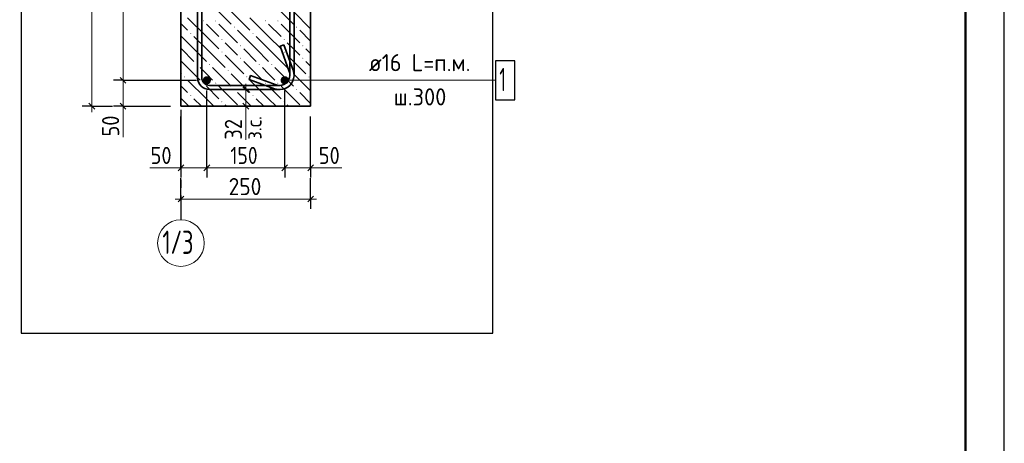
# Model space of a CAD drawing. Header units: millimetres. Extents: x 0 to 42000, y 0 to 29700.
# Tile 16 of 17: x 29348 to 42000, y 15883 to 21328. Entities that reach past the tile are written whole.
import ezdxf

# ---------------------------------------------------------------- set-up
doc = ezdxf.new("R2010")
doc.units = ezdxf.units.MM
doc.linetypes.add('______2', pattern=[270, 200, -70])
doc.linetypes.add('______5', pattern=[1100, 800, -100, 100, -100])
for name, color, linetype, lineweight in [('S1 Продольная арматура', 52, 'Continuous', 25), ('Standard', 7, 'Continuous', 25), ('Оси', 7, '______5', 13), ('Позиционная метка линия выноска', 7, 'Continuous', 13), ('Размерная выноска', 7, 'Continuous', 13), ('Хомут', 52, 'Continuous', 25)]:
    doc.layers.add(name, color=color, linetype=linetype, lineweight=lineweight)
doc.layers.add('ЖБ Пилон', color=7, linetype='______2', lineweight=13, true_color=0xa0a0a0)
doc.styles.add('ISOCPEUR', font='txt')

msp = doc.modelspace()

# ---------------------------------------------------------------- hatches: boundary and pattern name
at = {"layer": 'S1 Продольная арматура', "linetype": 'Continuous', "lineweight": 18, "transparency": 33554687}
for points in [[(31806, 20549), (31802, 20569), (31791, 20587), (31773, 20598), (31753, 20602), (31732, 20598), (31715, 20587), (31704, 20569), (31699, 20549), (31704, 20529), (31715, 20511), (31732, 20500), (31753, 20496), (31773, 20500), (31791, 20511), (31802, 20529)], [(32806, 20549), (32802, 20569), (32791, 20587), (32773, 20598), (32753, 20602), (32732, 20598), (32715, 20587), (32704, 20569), (32699, 20549), (32704, 20529), (32715, 20511), (32732, 20500), (32753, 20496), (32773, 20500), (32791, 20511), (32802, 20529)]]:
    msp.add_hatch(color=7, dxfattribs=at).paths.add_polyline_path(points)
at = {"layer": 'ЖБ Пилон', "linetype": 'Continuous', "lineweight": 18, "transparency": 33554687}
for points in [[(31700, 21312), (31706, 21319), (31713, 21312), (31706, 21306)], [(31860, 21312), (31866, 21319), (31873, 21312), (31866, 21306)], [(32500, 21312), (32506, 21319), (32513, 21312), (32506, 21306)], [(32660, 21312), (32666, 21319), (32673, 21312), (32666, 21306)], [(31540, 21152), (31546, 21159), (31553, 21152), (31546, 21146)], [(32100, 21232), (32106, 21239), (32113, 21232), (32106, 21226)], [(32340, 21152), (32346, 21159), (32353, 21152), (32346, 21146)], [(32900, 21232), (32906, 21239), (32913, 21232), (32906, 21226)], [(31940, 21072), (31946, 21079), (31953, 21072), (31946, 21066)], [(32740, 21072), (32746, 21079), (32753, 21072), (32746, 21066)], [(31940, 20912), (31946, 20919), (31953, 20912), (31946, 20906)], [(32180, 20992), (32186, 20999), (32193, 20992), (32186, 20986)], [(32740, 20912), (32746, 20919), (32753, 20912), (32746, 20906)], [(32980, 20992), (32986, 20999), (32993, 20992), (32986, 20986)], [(31620, 20752), (31626, 20759), (31633, 20752), (31626, 20746)], [(31780, 20752), (31786, 20759), (31793, 20752), (31786, 20746)], [(32180, 20832), (32186, 20839), (32193, 20832), (32186, 20826)], [(32420, 20752), (32426, 20759), (32433, 20752), (32426, 20746)], [(32580, 20752), (32586, 20759), (32593, 20752), (32586, 20746)], [(32980, 20832), (32986, 20839), (32993, 20832), (32986, 20826)], [(32020, 20672), (32026, 20679), (32033, 20672), (32026, 20666)], [(32820, 20672), (32826, 20679), (32833, 20672), (32826, 20666)], [(31460, 20592), (31466, 20599), (31473, 20592), (31466, 20586)], [(31700, 20512), (31706, 20519), (31713, 20512), (31706, 20506)], [(31860, 20512), (31866, 20519), (31873, 20512), (31866, 20506)], [(32260, 20592), (32266, 20599), (32273, 20592), (32266, 20586)], [(32500, 20512), (32506, 20519), (32513, 20512), (32506, 20506)], [(32660, 20512), (32666, 20519), (32673, 20512), (32666, 20506)], [(33060, 20592), (33066, 20599), (33073, 20592), (33066, 20586)], [(32100, 20432), (32106, 20439), (32113, 20432), (32106, 20426)], [(32900, 20432), (32906, 20439), (32913, 20432), (32906, 20426)], [(31540, 20352), (31546, 20359), (31553, 20352), (31546, 20346)], [(31940, 20272), (31946, 20279), (31953, 20272), (31946, 20266)], [(32340, 20352), (32346, 20359), (32353, 20352), (32346, 20346)], [(32740, 20272), (32746, 20279), (32753, 20272), (32746, 20266)]]:
    msp.add_hatch(color=7, dxfattribs=at).paths.add_polyline_path(points, flags=16)

# ---------------------------------------------------------------- linework, layer by layer
at = {"layer": 'S1 Продольная арматура', "color": 7, "linetype": 'Continuous', "lineweight": 25, "transparency": 33554687}
msp.add_lwpolyline([(35461, 20299), (35711, 20299), (35711, 20799), (35461, 20799), (35461, 20299)], dxfattribs=at)
at = {"layer": 'Standard', "color": 7, "linetype": 'Continuous', "lineweight": 35, "transparency": 33554687}
for p, q in [((41500, 27600), (41500, 20500)), ((41500, 27200), (41500, 20100))]:
    msp.add_line(p, q, dxfattribs=at)
at = {"layer": 'Standard', "color": 7, "linetype": 'Continuous', "lineweight": 13, "transparency": 33554687}
for p, q in [((30276, 25882), (30276, 20216)), ((30676, 22549), (30676, 20549)), ((30676, 20549), (30676, 20216)), ((32253, 20429), (32253, 20504)), ((32253, 20429), (32253, 20216)), ((30276, 20216), (30276, 20141)), ((30676, 20216), (30676, 20141)), ((32253, 20216), (32253, 20141)), ((31419, 19423), (31344, 19423)), ((31419, 19423), (31753, 19423)), ((31753, 19423), (32753, 19423)), ((32753, 19423), (33086, 19423)), ((33086, 19423), (33161, 19423)), ((31419, 19023), (31344, 19023)), ((31419, 19023), (33086, 19023)), ((33086, 19023), (33161, 19023))]:
    msp.add_line(p, q, dxfattribs=at)
at = {"layer": 'Standard', "color": 7, "linetype": 'Continuous', "lineweight": -3, "transparency": 33554687}
for p, q in [((30676, 20549), (30551, 20549)), ((30676, 20549), (30801, 20549)), ((30676, 20549), (31619, 20549)), ((32253, 20429), (32128, 20429)), ((32253, 20429), (32378, 20429)), ((30276, 20216), (30151, 20216)), ((30276, 20216), (30401, 20216)), ((30276, 20216), (30542, 20216)), ((30676, 20216), (30551, 20216)), ((30676, 20216), (30801, 20216)), ((30676, 20216), (31286, 20216)), ((32253, 20216), (32128, 20216)), ((32253, 20216), (32378, 20216)), ((31419, 19423), (31419, 19548)), ((31753, 19423), (31753, 19548)), ((32753, 19423), (32753, 19548)), ((33086, 19423), (33086, 19548)), ((31419, 19423), (31419, 19298)), ((31753, 19423), (31753, 19298)), ((32753, 19423), (32753, 19298)), ((33086, 19423), (33086, 19298)), ((31419, 19023), (31419, 19290)), ((33086, 19023), (33086, 19290)), ((31419, 19023), (31419, 19148)), ((33086, 19023), (33086, 19148)), ((31419, 19023), (31419, 18898)), ((33086, 19023), (33086, 18898))]:
    msp.add_line(p, q, dxfattribs=at)
at = {"layer": 'Standard', "color": 7, "linetype": 'Continuous', "lineweight": 25, "transparency": 33554687}
for p, q in [((30638, 20587), (30713, 20512)), ((32215, 20467), (32290, 20392)), ((30238, 20253), (30313, 20178)), ((30638, 20253), (30713, 20178)), ((32215, 20253), (32290, 20178)), ((31382, 19386), (31457, 19461)), ((31715, 19386), (31790, 19461)), ((32715, 19386), (32790, 19461)), ((33049, 19386), (33124, 19461)), ((31382, 18986), (31457, 19061)), ((33049, 18986), (33124, 19061))]:
    msp.add_line(p, q, dxfattribs=at)
msp.add_lwpolyline([(0, 0), (42000, 0), (42000, 29700), (0, 29700), (0, 0)], close=True, dxfattribs=at)
at = {"layer": 'Standard', "color": 7, "linetype": 'Continuous', "lineweight": 50, "transparency": 33554687}
msp.add_lwpolyline([(2000, 29200), (41500, 29200), (41500, 500), (2000, 500), (2000, 29200)], close=True, dxfattribs=at)
at = {"layer": 'Standard', "color": 7, "linetype": 'Continuous', "lineweight": 13, "transparency": 33554687}
msp.add_lwpolyline([(41500, 29200), (23000, 29200), (23000, 6000), (41500, 6000), (41500, 29200)], dxfattribs=at)
at = {"layer": 'Standard', "color": 254, "linetype": 'Continuous', "lineweight": 25, "true_color": 0xc4c4ff, "transparency": 33554687}
msp.add_lwpolyline([(29367, 17297), (35429, 17297), (35429, 29158), (29367, 29158), (29367, 17297)], dxfattribs=at)
at = {"layer": 'Standard', "color": 7, "linetype": 'Continuous', "lineweight": -3, "transparency": 33554687}
for points in [[(31753, 19423), (31753, 19440), (31753, 19440), (31753, 19440), (31753, 19440), (31753, 20143), (31753, 20143), (31753, 20416)], [(32753, 19423), (32753, 19440), (32753, 19440), (32753, 20416)], [(31419, 19423), (31419, 19440), (31419, 19440), (31419, 19440), (31419, 19440), (31419, 19833), (31419, 19833), (31419, 20082)], [(33086, 19423), (33086, 19440), (33086, 19440), (33086, 20082)]]:
    msp.add_lwpolyline(points, dxfattribs=at)
at = {"layer": 'ЖБ Пилон', "color": 7, "linetype": 'Continuous', "lineweight": 35, "transparency": 33554687}
for p, q in [((31419, 26882), (31419, 20216)), ((33086, 20216), (33086, 26882)), ((31419, 20216), (33086, 20216))]:
    msp.add_line(p, q, dxfattribs=at)
at = {"layer": 'ЖБ Пилон', "color": 9, "linetype": 'Continuous', "lineweight": 18, "true_color": 0xc7c7c7, "transparency": 33554687}
for p, q in [((31826, 21512), (32066, 21272)), ((32626, 21512), (32866, 21272)), ((32066, 21432), (32306, 21192)), ((32866, 21432), (33086, 21212)), ((31419, 21279), (31506, 21192)), ((31746, 21112), (31506, 21352)), ((31746, 21272), (31906, 21112)), ((31906, 21272), (32146, 21032)), ((32546, 21112), (32306, 21352)), ((32546, 21272), (32706, 21112)), ((32706, 21272), (32946, 21032)), ((32386, 20952), (32146, 21192)), ((33086, 21052), (32946, 21192)), ((31586, 20952), (31419, 21119)), ((31586, 21112), (31746, 20952)), ((31746, 21112), (31906, 20952)), ((32066, 20952), (31986, 21032)), ((32386, 21112), (32546, 20952)), ((32546, 21112), (32706, 20952)), ((32866, 20952), (32786, 21032)), ((31426, 20952), (31586, 20792)), ((31586, 20952), (31746, 20792)), ((31746, 20952), (31986, 20712)), ((32146, 20872), (32066, 20952)), ((32226, 20952), (32386, 20792)), ((32386, 20952), (32546, 20792)), ((32546, 20952), (32786, 20712)), ((32946, 20872), (32866, 20952)), ((33026, 20952), (33086, 20892)), ((31426, 20792), (31666, 20552)), ((31986, 20872), (32226, 20632)), ((32226, 20792), (32466, 20552)), ((32786, 20872), (33026, 20632)), ((33026, 20792), (33086, 20732)), ((31419, 20639), (31426, 20632)), ((31746, 20632), (31666, 20712)), ((31826, 20552), (31746, 20632)), ((31826, 20712), (32066, 20472)), ((32066, 20632), (32306, 20392)), ((32546, 20632), (32466, 20712)), ((32626, 20552), (32546, 20632)), ((32626, 20712), (32866, 20472)), ((32866, 20632), (33086, 20412)), ((31746, 20312), (31506, 20552)), ((32546, 20312), (32306, 20552)), ((31419, 20479), (31506, 20392)), ((31746, 20472), (31906, 20312)), ((31906, 20472), (32146, 20232)), ((32323, 20216), (32146, 20392)), ((32546, 20472), (32706, 20312)), ((32706, 20472), (32946, 20232)), ((33086, 20252), (32946, 20392)), ((31523, 20216), (31419, 20319)), ((31586, 20312), (31683, 20216)), ((31746, 20312), (31843, 20216)), ((32386, 20312), (32483, 20216)), ((32546, 20312), (32643, 20216)), ((32003, 20216), (31986, 20232)), ((32803, 20216), (32786, 20232))]:
    msp.add_line(p, q, dxfattribs=at)
at = {"layer": 'Оси', "color": 8, "linetype": '______5', "lineweight": -3, "transparency": 33554687}
msp.add_line((31419, 20168), (31419, 18757), dxfattribs=at)
at = {"layer": 'Оси', "color": 7, "linetype": 'Continuous', "lineweight": 13, "transparency": 33554687}
msp.add_circle((31419, 18457), 300, dxfattribs=at)
at = {"layer": 'Позиционная метка линия выноска', "color": 7, "linetype": 'Continuous', "lineweight": 13, "transparency": 33554687}
msp.add_line((32753, 20549), (35461, 20549), dxfattribs=at)
at = {"layer": 'Размерная выноска', "color": 7, "linetype": 'Continuous', "lineweight": 13, "transparency": 33554687}
for p, q in [((30676, 20216), (30676, 19816)), ((32253, 20216), (32253, 19785)), ((31419, 19423), (31019, 19423)), ((33486, 19423), (33086, 19423))]:
    msp.add_line(p, q, dxfattribs=at)
at = {"layer": 'Хомут', "color": 7, "linetype": 'Continuous', "lineweight": 35, "transparency": 33554687}
for points in [[(32743, 21005), (32862, 20678), (32865, 20671), (32867, 20663), (32868, 20656), (32870, 20648), (32871, 20641), (32872, 20633), (32873, 20625), (32873, 20618), (32873, 20607), (32868, 20574), (32857, 20540), (32840, 20509), (32818, 20484), (32793, 20462), (32761, 20445), (32728, 20434), (32695, 20429), (31783, 20429), (31755, 20433), (31727, 20442), (31700, 20457), (31679, 20475), (31661, 20497), (31646, 20523), (31637, 20551), (31633, 20579), (31633, 24519)], [(32743, 21005), (32862, 20678), (32865, 20671), (32867, 20663), (32868, 20656), (32870, 20648), (32871, 20641), (32872, 20633), (32873, 20625), (32873, 20618), (32873, 20607), (32868, 20574), (32857, 20540), (32840, 20509), (32818, 20484), (32793, 20462), (32761, 20445), (32728, 20434), (32695, 20429), (31783, 20429), (31755, 20433), (31727, 20442), (31700, 20457), (31679, 20475), (31661, 20497), (31646, 20523), (31637, 20551), (31633, 20579), (31633, 24519)], [(32743, 21005), (32862, 20678), (32865, 20671), (32867, 20663), (32868, 20656), (32870, 20648), (32871, 20641), (32872, 20633), (32873, 20625), (32873, 20618), (32873, 20607), (32868, 20574), (32857, 20540), (32840, 20509), (32818, 20484), (32793, 20462), (32761, 20445), (32728, 20434), (32695, 20429), (31783, 20429), (31755, 20433), (31727, 20442), (31700, 20457), (31679, 20475), (31661, 20497), (31646, 20523), (31637, 20551), (31633, 20579), (31633, 24519)], [(31686, 24516), (31686, 20582), (31689, 20564), (31695, 20545), (31705, 20527), (31717, 20513), (31731, 20501), (31748, 20491), (31767, 20485), (31786, 20482), (32691, 20482), (32715, 20486), (32740, 20494), (32762, 20506), (32780, 20521), (32796, 20540), (32808, 20562), (32816, 20586), (32819, 20611), (32819, 20617), (32819, 20622), (32819, 20628), (32818, 20633), (32817, 20639), (32816, 20644), (32815, 20650), (32814, 20655), (32812, 20660), (32693, 20987), (32743, 21005)], [(31686, 24516), (31686, 20582), (31689, 20564), (31695, 20545), (31705, 20527), (31717, 20513), (31731, 20501), (31748, 20491), (31767, 20485), (31786, 20482), (32691, 20482), (32715, 20486), (32740, 20494), (32762, 20506), (32780, 20521), (32796, 20540), (32808, 20562), (32816, 20586), (32819, 20611), (32819, 20617), (32819, 20622), (32819, 20628), (32818, 20633), (32817, 20639), (32816, 20644), (32815, 20650), (32814, 20655), (32812, 20660), (32693, 20987), (32743, 21005)], [(31686, 24516), (31686, 20582), (31689, 20564), (31695, 20545), (31705, 20527), (31717, 20513), (31731, 20501), (31748, 20491), (31767, 20485), (31786, 20482), (32691, 20482), (32715, 20486), (32740, 20494), (32762, 20506), (32780, 20521), (32796, 20540), (32808, 20562), (32816, 20586), (32819, 20611), (32819, 20617), (32819, 20622), (32819, 20628), (32818, 20633), (32817, 20639), (32816, 20644), (32815, 20650), (32814, 20655), (32812, 20660), (32693, 20987), (32743, 21005)], [(32873, 24519), (32873, 20607), (32868, 20574), (32857, 20540), (32840, 20509), (32818, 20484), (32793, 20462), (32761, 20445), (32728, 20434), (32695, 20429), (32684, 20429), (32677, 20429), (32669, 20430), (32661, 20431), (32654, 20432), (32646, 20433), (32639, 20435), (32631, 20437), (32624, 20440), (32297, 20559), (32315, 20609), (32642, 20490), (32647, 20488), (32652, 20487), (32658, 20485), (32663, 20484), (32668, 20484), (32674, 20483), (32679, 20483), (32685, 20482), (32691, 20482), (32715, 20486), (32740, 20494), (32762, 20506), (32780, 20521), (32796, 20540), (32808, 20562), (32816, 20586), (32819, 20611), (32819, 24516)], [(32873, 24519), (32873, 20607), (32868, 20574), (32857, 20540), (32840, 20509), (32818, 20484), (32793, 20462), (32761, 20445), (32728, 20434), (32695, 20429), (32684, 20429), (32677, 20429), (32669, 20430), (32661, 20431), (32654, 20432), (32646, 20433), (32639, 20435), (32631, 20437), (32624, 20440), (32297, 20559), (32315, 20609), (32642, 20490), (32647, 20488), (32652, 20487), (32658, 20485), (32663, 20484), (32668, 20484), (32674, 20483), (32679, 20483), (32685, 20482), (32691, 20482), (32715, 20486), (32740, 20494), (32762, 20506), (32780, 20521), (32796, 20540), (32808, 20562), (32816, 20586), (32819, 20611), (32819, 24516)], [(32873, 24519), (32873, 20607), (32868, 20574), (32857, 20540), (32840, 20509), (32818, 20484), (32793, 20462), (32761, 20445), (32728, 20434), (32695, 20429), (32684, 20429), (32677, 20429), (32669, 20430), (32661, 20431), (32654, 20432), (32646, 20433), (32639, 20435), (32631, 20437), (32624, 20440), (32297, 20559), (32315, 20609), (32642, 20490), (32647, 20488), (32652, 20487), (32658, 20485), (32663, 20484), (32668, 20484), (32674, 20483), (32679, 20483), (32685, 20482), (32691, 20482), (32715, 20486), (32740, 20494), (32762, 20506), (32780, 20521), (32796, 20540), (32808, 20562), (32816, 20586), (32819, 20611), (32819, 24516)]]:
    msp.add_lwpolyline(points, dxfattribs=at)

# ---------------------------------------------------------------- texts
at = {"layer": 'S1 Продольная арматура', "color": 7, "linetype": 'Continuous', "lineweight": 13, "transparency": 33554687, "attachment_point": 7, "style": 'ISOCPEUR'}
for s, insert, char_height, width in [('\\W0.94;ø16 L=п.м. ', (33835, 20666), 220, 1599.15), ('\\W0.56;1', (35511, 20409), 300, 233.34), ('\\W0.95;ш.300 ', (34154, 20226), 220, 962.14)]:
    msp.add_mtext(s, dxfattribs=dict(at, insert=insert, char_height=char_height, width=width))
at = {"layer": 'Standard', "color": 7, "linetype": 'Continuous', "lineweight": 18, "transparency": 33554687, "insert": (32456, 19787), "char_height": 200, "width": 459.94, "attachment_point": 7, "rotation": 90, "style": 'ISOCPEUR'}
msp.add_mtext('\\W0.90;з.с.', dxfattribs=at)
at = {"layer": 'Standard', "color": 7, "linetype": 'Continuous', "lineweight": 25, "transparency": 33554687, "char_height": 220, "attachment_point": 7, "rotation": 90, "style": 'ISOCPEUR'}
for s, insert, width in [('\\W0.87;50', (30626, 19826), 403.92), ('\\W0.87;32', (32203, 19786), 403.93)]:
    msp.add_mtext(s, dxfattribs=dict(at, insert=insert, width=width))
at = {"layer": 'Standard', "color": 7, "linetype": 'Continuous', "lineweight": 25, "transparency": 33554687, "char_height": 220, "attachment_point": 7, "style": 'ISOCPEUR'}
for s, insert, width in [('\\W0.87;50', (31029, 19473), 403.92), ('\\W0.83;150', (32055, 19473), 508.57), ('\\W0.87;50', (33190, 19473), 403.92), ('\\W0.91;250', (32033, 19073), 561.98)]:
    msp.add_mtext(s, dxfattribs=dict(at, insert=insert, width=width))
at = {"layer": 'Оси', "color": 7, "linetype": 'Continuous', "lineweight": 25, "transparency": 33554687, "insert": (31182, 18317), "char_height": 300, "width": 577.92, "attachment_point": 7, "style": 'ISOCPEUR'}
msp.add_mtext('\\W0.69;1/3', dxfattribs=at)

doc.saveas('drawing.dxf')
